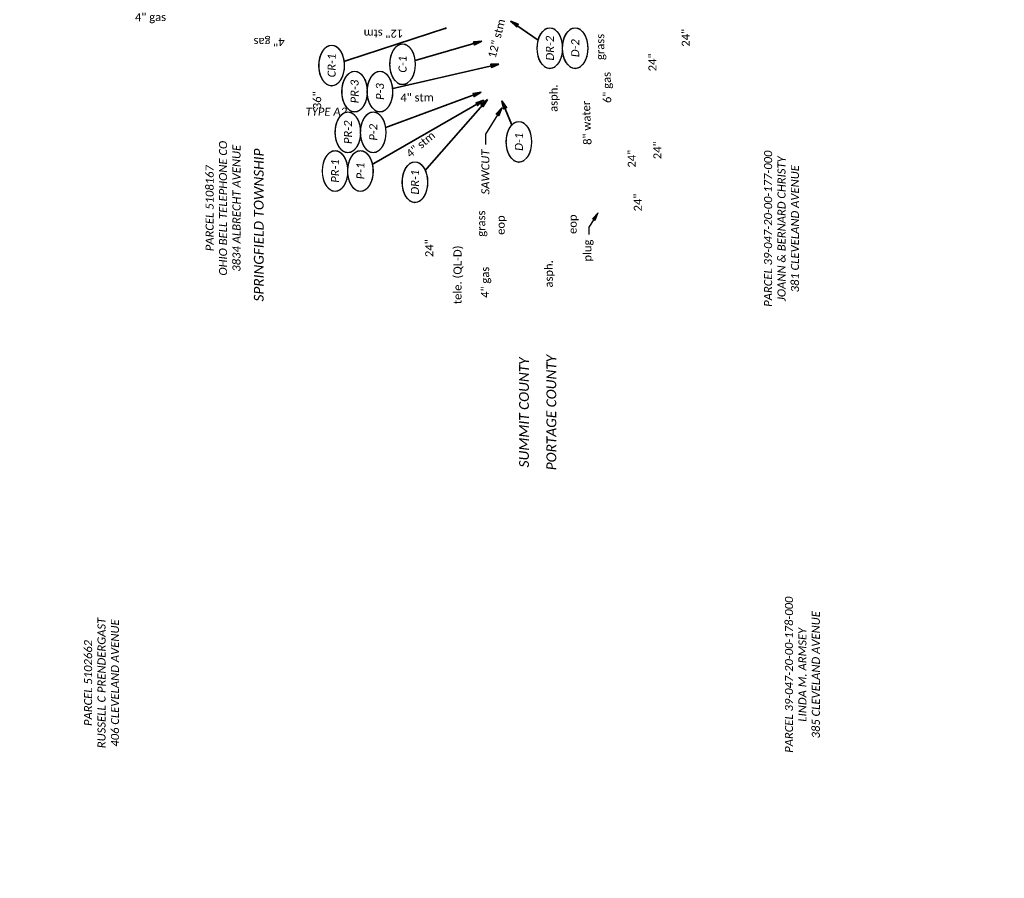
# Model space of a CAD drawing. Header units: feet. Extents: x 0 to 2274384, y 0 to 503175.
# Tile 4 of 9: x 2273616 to 2273958, y 502192 to 502490. Entities that reach past the tile are written whole.
import ezdxf
from ezdxf import colors
from ezdxf.entities.mleader import LeaderData, LeaderLine
from ezdxf.enums import TextEntityAlignment as Align
from ezdxf.math import Vec2, Vec3

# ---------------------------------------------------------------- set-up
doc = ezdxf.new("R2010")
doc.units = ezdxf.units.FT
doc.header["$LTSCALE"] = 20
doc.header["$MEASUREMENT"] = 0
doc.layers.get('0').update_dxf_attribs({"lineweight": 15, "true_color": 0xc2ced6})
for name, color, linetype, lineweight in [('DR_X_Text', 7, 'Continuous', 15), ('PV_X_Text', 7, 'Continuous', 15), ('TX_P_20', 7, 'Continuous', 35), ('TX_P_200', 7, 'Continuous', 35), ('TX_P_5', 7, 'Continuous', 35), ('TX_X_100', 7, 'Continuous', 15), ('TX_X_20', 7, 'Continuous', 15), ('UT_X_Water_Text', 7, 'Continuous', 15)]:
    doc.layers.add(name, color=color, linetype=linetype, lineweight=lineweight)
doc.styles.add('P_Slanted - Normal Fixed Spacing', font='calibrii.ttf', dxfattribs={"height": 0.14})
doc.styles.add('P_Slanted - Sub Title', font='calibrii.ttf', dxfattribs={"height": 0.17})
doc.styles.add('Slanted-Normal', font='font31.shx', dxfattribs={"height": 0.14})
doc.styles.add('X_Straight - Normal Fixed Spacing', font='calibril.ttf', dxfattribs={"height": 0.14})
doc.dimstyles.new('Dec-1  Slanted', dxfattribs={"dimtxt": 0.14, "dimasz": 0.14, "dimexe": 0.07, "dimexo": 0.07, "dimgap": 0.07, "dimtad": 1, "dimdec": 1, "dimzin": 3, "dimdsep": 46, "dimtxsty": 'Slanted-Normal', "dimblk": 'Dim1', "dimcen": 0, "dimclrd": 95, "dimclre": 95, "dimclrt": 7, "dimadec": 1, "dimazin": 3, "dimtfac": 1, "dimtdec": 1, "dimtix": 1, "dimtofl": 0, "dimtmove": 1, "dimatfit": 3, "dimldrblk": 'Dim1', "dimfxl": 1, "dimtolj": 1, "dimtzin": 0, "dimlwd": -1, "dimlwe": -1, "dimarcsym": 0})

# ---------------------------------------------------------------- blocks, each defined once
blk = doc.blocks.new('Dim1')
h = blk.add_hatch(color=4)
h.dxf.hatch_style = 1
h.paths.add_polyline_path([(0, 0), (-1, -0.2), (-1, 0.2)])
at = {"color": 4}
blk.add_lwpolyline([(0, 0), (-1, -0.2), (-1, 0.2), (0, 0)], dxfattribs=at)
blk = doc.blocks.new('*U1305')
at = {"linetype": 'ByBlock', "lineweight": -2}
blk.add_ellipse((0, 0), major_axis=(-0.35, 0), ratio=0.628571, dxfattribs=at)
for points, override in [([(-0.063, -0.143), (0, 0)], {"dimscale": 1, "dimgap": 0.07, "dimtad": 0, "dimldrblk": 'None'}), ([(0.024, -0.103), (0, 0)], {"dimscale": 1, "dimgap": 0.07, "dimtad": 0}), ([(0.647, -1.981), (0, 0)], {"dimldrblk": 'DotSmall'})]:
    blk.add_leader(points, dimstyle='Dec-1  Slanted', override=override)
blk.add_wipeout([(0.122, 0.195), (0.066, 0.206), (-0.005, 0.21), (-0.061, 0.207), (-0.117, 0.197), (-0.172, 0.181), (-0.227, 0.155), (-0.264, 0.131), (-0.296, 0.103), (-0.321, 0.069), (-0.333, 0.044), (-0.338, 0.022), (-0.34, 0), (-0.338, -0.022), (-0.332, -0.045), (-0.323, -0.066), (-0.298, -0.101), (-0.267, -0.13), (-0.233, -0.153), (-0.178, -0.179), (-0.122, -0.196), (-0.069, -0.206), (0, -0.21), (0.058, -0.206), (0.12, -0.196), (0.176, -0.179), (0.227, -0.156), (0.263, -0.132), (0.297, -0.101), (0.321, -0.068), (0.332, -0.043), (0.338, -0.022), (0.34, 0), (0.338, 0.022), (0.332, 0.044), (0.322, 0.066), (0.303, 0.094), (0.273, 0.124), (0.23, 0.154), (0.173, 0.18)])
at = {"style": 'P_Slanted - Normal Fixed Spacing'}
blk.add_attdef('D-000', text='', height=0.14, dxfattribs=at).set_placement((0, 0), align=Align.MIDDLE)
blk = doc.blocks.new('*U1320')
at = {"linetype": 'ByBlock', "lineweight": -2}
blk.add_ellipse((0, 0), major_axis=(-0.35, 0), ratio=0.628571, dxfattribs=at)
for points, override in [([(-0.063, -0.143), (0, 0)], {"dimscale": 1, "dimgap": 0.07, "dimtad": 0, "dimldrblk": 'None'}), ([(-0.003, -0.14), (0, 0)], {"dimldrblk": 'DotSmall'}), ([(1.436, -1.259), (0, 0)], {"dimscale": 1, "dimgap": 0.07, "dimtad": 0})]:
    blk.add_leader(points, dimstyle='Dec-1  Slanted', override=override)
blk.add_wipeout([(0.122, 0.195), (0.066, 0.206), (-0.005, 0.21), (-0.061, 0.207), (-0.117, 0.197), (-0.172, 0.181), (-0.227, 0.155), (-0.264, 0.131), (-0.296, 0.103), (-0.321, 0.069), (-0.333, 0.044), (-0.338, 0.022), (-0.34, 0), (-0.338, -0.022), (-0.332, -0.045), (-0.323, -0.066), (-0.298, -0.101), (-0.267, -0.13), (-0.233, -0.153), (-0.178, -0.179), (-0.122, -0.196), (-0.069, -0.206), (0, -0.21), (0.058, -0.206), (0.12, -0.196), (0.176, -0.179), (0.227, -0.156), (0.263, -0.132), (0.297, -0.101), (0.321, -0.068), (0.332, -0.043), (0.338, -0.022), (0.34, 0), (0.338, 0.022), (0.332, 0.044), (0.322, 0.066), (0.303, 0.094), (0.273, 0.124), (0.23, 0.154), (0.173, 0.18)])
at = {"style": 'P_Slanted - Normal Fixed Spacing'}
blk.add_attdef('D-000', text='', height=0.14, dxfattribs=at).set_placement((0, 0), align=Align.MIDDLE)
blk = doc.blocks.new('*U1316')
at = {"linetype": 'ByBlock', "lineweight": -2}
blk.add_ellipse((0, 0), major_axis=(-0.35, 0), ratio=0.628571, dxfattribs=at)
for points, override in [([(0.713, 0.294), (0, 0)], {"dimscale": 1, "dimgap": 0.07, "dimtad": 0}), ([(-0.063, -0.143), (0, 0)], {"dimscale": 1, "dimgap": 0.07, "dimtad": 0, "dimldrblk": 'None'}), ([(-0.003, -0.14), (0, 0)], {"dimldrblk": 'DotSmall'})]:
    blk.add_leader(points, dimstyle='Dec-1  Slanted', override=override)
blk.add_wipeout([(0.122, 0.195), (0.066, 0.206), (-0.005, 0.21), (-0.061, 0.207), (-0.117, 0.197), (-0.172, 0.181), (-0.227, 0.155), (-0.264, 0.131), (-0.296, 0.103), (-0.321, 0.069), (-0.333, 0.044), (-0.338, 0.022), (-0.34, 0), (-0.338, -0.022), (-0.332, -0.045), (-0.323, -0.066), (-0.298, -0.101), (-0.267, -0.13), (-0.233, -0.153), (-0.178, -0.179), (-0.122, -0.196), (-0.069, -0.206), (0, -0.21), (0.058, -0.206), (0.12, -0.196), (0.176, -0.179), (0.227, -0.156), (0.263, -0.132), (0.297, -0.101), (0.321, -0.068), (0.332, -0.043), (0.338, -0.022), (0.34, 0), (0.338, 0.022), (0.332, 0.044), (0.322, 0.066), (0.303, 0.094), (0.273, 0.124), (0.23, 0.154), (0.173, 0.18)])
at = {"style": 'P_Slanted - Normal Fixed Spacing'}
blk.add_attdef('D-000', text='', height=0.14, dxfattribs=at).set_placement((0, 0), align=Align.MIDDLE)
blk = doc.blocks.new('*U1315')
at = {"linetype": 'ByBlock', "lineweight": -2}
blk.add_ellipse((0, 0), major_axis=(-0.35, 0), ratio=0.628571, dxfattribs=at)
for points, override in [([(-0.063, -0.143), (0, 0)], {"dimscale": 1, "dimgap": 0.07, "dimtad": 0, "dimldrblk": 'None'}), ([(-0.003, -0.14), (0, 0)], {"dimldrblk": 'DotSmall'}), ([(0.096, -0.129), (0, 0)], {"dimscale": 1, "dimgap": 0.07, "dimtad": 0})]:
    blk.add_leader(points, dimstyle='Dec-1  Slanted', override=override)
blk.add_wipeout([(0.122, 0.195), (0.066, 0.206), (-0.005, 0.21), (-0.061, 0.207), (-0.117, 0.197), (-0.172, 0.181), (-0.227, 0.155), (-0.264, 0.131), (-0.296, 0.103), (-0.321, 0.069), (-0.333, 0.044), (-0.338, 0.022), (-0.34, 0), (-0.338, -0.022), (-0.332, -0.045), (-0.323, -0.066), (-0.298, -0.101), (-0.267, -0.13), (-0.233, -0.153), (-0.178, -0.179), (-0.122, -0.196), (-0.069, -0.206), (0, -0.21), (0.058, -0.206), (0.12, -0.196), (0.176, -0.179), (0.227, -0.156), (0.263, -0.132), (0.297, -0.101), (0.321, -0.068), (0.332, -0.043), (0.338, -0.022), (0.34, 0), (0.338, 0.022), (0.332, 0.044), (0.322, 0.066), (0.303, 0.094), (0.273, 0.124), (0.23, 0.154), (0.173, 0.18)])
at = {"style": 'P_Slanted - Normal Fixed Spacing'}
blk.add_attdef('D-000', text='', height=0.14, dxfattribs=at).set_placement((0, 0), align=Align.MIDDLE)
blk = doc.blocks.new('*U1317')
at = {"linetype": 'ByBlock', "lineweight": -2}
blk.add_ellipse((0, 0), major_axis=(-0.35, 0), ratio=0.628571, dxfattribs=at)
for points, override in [([(-0.063, -0.143), (0, 0)], {"dimscale": 1, "dimgap": 0.07, "dimtad": 0, "dimldrblk": 'None'}), ([(-0.003, -0.14), (0, 0)], {"dimldrblk": 'DotSmall'}), ([(0.479, -2.067), (0, 0)], {"dimscale": 1, "dimgap": 0.07, "dimtad": 0})]:
    blk.add_leader(points, dimstyle='Dec-1  Slanted', override=override)
blk.add_wipeout([(0.122, 0.195), (0.066, 0.206), (-0.005, 0.21), (-0.061, 0.207), (-0.117, 0.197), (-0.172, 0.181), (-0.227, 0.155), (-0.264, 0.131), (-0.296, 0.103), (-0.321, 0.069), (-0.333, 0.044), (-0.338, 0.022), (-0.34, 0), (-0.338, -0.022), (-0.332, -0.045), (-0.323, -0.066), (-0.298, -0.101), (-0.267, -0.13), (-0.233, -0.153), (-0.178, -0.179), (-0.122, -0.196), (-0.069, -0.206), (0, -0.21), (0.058, -0.206), (0.12, -0.196), (0.176, -0.179), (0.227, -0.156), (0.263, -0.132), (0.297, -0.101), (0.321, -0.068), (0.332, -0.043), (0.338, -0.022), (0.34, 0), (0.338, 0.022), (0.332, 0.044), (0.322, 0.066), (0.303, 0.094), (0.273, 0.124), (0.23, 0.154), (0.173, 0.18)])
at = {"style": 'P_Slanted - Normal Fixed Spacing'}
blk.add_attdef('D-000', text='', height=0.14, dxfattribs=at).set_placement((0, 0), align=Align.MIDDLE)
blk = doc.blocks.new('*U1319')
at = {"linetype": 'ByBlock', "lineweight": -2}
blk.add_ellipse((0, 0), major_axis=(-0.35, 0), ratio=0.628571, dxfattribs=at)
for points, override in [([(-0.063, -0.143), (0, 0)], {"dimscale": 1, "dimgap": 0.07, "dimtad": 0, "dimldrblk": 'None'}), ([(-0.003, -0.14), (0, 0)], {"dimldrblk": 'DotSmall'}), ([(1.229, -2.146), (0, 0)], {"dimscale": 1, "dimgap": 0.07, "dimtad": 0})]:
    blk.add_leader(points, dimstyle='Dec-1  Slanted', override=override)
blk.add_wipeout([(0.122, 0.195), (0.066, 0.206), (-0.005, 0.21), (-0.061, 0.207), (-0.117, 0.197), (-0.172, 0.181), (-0.227, 0.155), (-0.264, 0.131), (-0.296, 0.103), (-0.321, 0.069), (-0.333, 0.044), (-0.338, 0.022), (-0.34, 0), (-0.338, -0.022), (-0.332, -0.045), (-0.323, -0.066), (-0.298, -0.101), (-0.267, -0.13), (-0.233, -0.153), (-0.178, -0.179), (-0.122, -0.196), (-0.069, -0.206), (0, -0.21), (0.058, -0.206), (0.12, -0.196), (0.176, -0.179), (0.227, -0.156), (0.263, -0.132), (0.297, -0.101), (0.321, -0.068), (0.332, -0.043), (0.338, -0.022), (0.34, 0), (0.338, 0.022), (0.332, 0.044), (0.322, 0.066), (0.303, 0.094), (0.273, 0.124), (0.23, 0.154), (0.173, 0.18)])
at = {"style": 'P_Slanted - Normal Fixed Spacing'}
blk.add_attdef('D-000', text='', height=0.14, dxfattribs=at).set_placement((0, 0), align=Align.MIDDLE)
blk = doc.blocks.new('*U1318')
at = {"linetype": 'ByBlock', "lineweight": -2}
blk.add_ellipse((0, 0), major_axis=(-0.35, 0), ratio=0.628571, dxfattribs=at)
for points, override in [([(-0.063, -0.143), (0, 0)], {"dimscale": 1, "dimgap": 0.07, "dimtad": 0, "dimldrblk": 'None'}), ([(-0.003, -0.14), (0, 0)], {"dimldrblk": 'DotSmall'}), ([(0.697, -1.875), (0, 0)], {"dimscale": 1, "dimgap": 0.07, "dimtad": 0})]:
    blk.add_leader(points, dimstyle='Dec-1  Slanted', override=override)
blk.add_wipeout([(0.122, 0.195), (0.066, 0.206), (-0.005, 0.21), (-0.061, 0.207), (-0.117, 0.197), (-0.172, 0.181), (-0.227, 0.155), (-0.264, 0.131), (-0.296, 0.103), (-0.321, 0.069), (-0.333, 0.044), (-0.338, 0.022), (-0.34, 0), (-0.338, -0.022), (-0.332, -0.045), (-0.323, -0.066), (-0.298, -0.101), (-0.267, -0.13), (-0.233, -0.153), (-0.178, -0.179), (-0.122, -0.196), (-0.069, -0.206), (0, -0.21), (0.058, -0.206), (0.12, -0.196), (0.176, -0.179), (0.227, -0.156), (0.263, -0.132), (0.297, -0.101), (0.321, -0.068), (0.332, -0.043), (0.338, -0.022), (0.34, 0), (0.338, 0.022), (0.332, 0.044), (0.322, 0.066), (0.303, 0.094), (0.273, 0.124), (0.23, 0.154), (0.173, 0.18)])
at = {"style": 'P_Slanted - Normal Fixed Spacing'}
blk.add_attdef('D-000', text='', height=0.14, dxfattribs=at).set_placement((0, 0), align=Align.MIDDLE)
blk = doc.blocks.new('*U1321')
at = {"linetype": 'ByBlock', "lineweight": -2}
blk.add_ellipse((0, 0), major_axis=(-0.35, 0), ratio=0.628571, dxfattribs=at)
for points, override in [([(0.472, 0.681), (0, 0)], {"dimscale": 1, "dimgap": 0.07, "dimtad": 0}), ([(-0.063, -0.143), (0, 0)], {"dimscale": 1, "dimgap": 0.07, "dimtad": 0, "dimldrblk": 'None'}), ([(-0.003, -0.14), (0, 0)], {"dimldrblk": 'DotSmall'})]:
    blk.add_leader(points, dimstyle='Dec-1  Slanted', override=override)
blk.add_wipeout([(0.122, 0.195), (0.066, 0.206), (-0.005, 0.21), (-0.061, 0.207), (-0.117, 0.197), (-0.172, 0.181), (-0.227, 0.155), (-0.264, 0.131), (-0.296, 0.103), (-0.321, 0.069), (-0.333, 0.044), (-0.338, 0.022), (-0.34, 0), (-0.338, -0.022), (-0.332, -0.045), (-0.323, -0.066), (-0.298, -0.101), (-0.267, -0.13), (-0.233, -0.153), (-0.178, -0.179), (-0.122, -0.196), (-0.069, -0.206), (0, -0.21), (0.058, -0.206), (0.12, -0.196), (0.176, -0.179), (0.227, -0.156), (0.263, -0.132), (0.297, -0.101), (0.321, -0.068), (0.332, -0.043), (0.338, -0.022), (0.34, 0), (0.338, 0.022), (0.332, 0.044), (0.322, 0.066), (0.303, 0.094), (0.273, 0.124), (0.23, 0.154), (0.173, 0.18)])
at = {"style": 'P_Slanted - Normal Fixed Spacing'}
blk.add_attdef('D-000', text='', height=0.14, dxfattribs=at).set_placement((0, 0), align=Align.MIDDLE)
blk = doc.blocks.new('*U1325')
at = {"linetype": 'ByBlock', "lineweight": -2}
blk.add_ellipse((0, 0), major_axis=(-0.35, 0), ratio=0.628571, dxfattribs=at)
for points, override in [([(-0.106, 0.115), (0, 0)], {"dimldrblk": 'DotSmall'}), ([(-0.063, -0.143), (0, 0)], {"dimscale": 1, "dimgap": 0.07, "dimtad": 0, "dimldrblk": 'None'}), ([(0.401, -1.377), (0, 0)], {"dimscale": 1, "dimgap": 0.07, "dimtad": 0})]:
    blk.add_leader(points, dimstyle='Dec-1  Slanted', override=override)
blk.add_wipeout([(0.122, 0.195), (0.066, 0.206), (-0.005, 0.21), (-0.061, 0.207), (-0.117, 0.197), (-0.172, 0.181), (-0.227, 0.155), (-0.264, 0.131), (-0.296, 0.103), (-0.321, 0.069), (-0.333, 0.044), (-0.338, 0.022), (-0.34, 0), (-0.338, -0.022), (-0.332, -0.045), (-0.323, -0.066), (-0.298, -0.101), (-0.267, -0.13), (-0.233, -0.153), (-0.178, -0.179), (-0.122, -0.196), (-0.069, -0.206), (0, -0.21), (0.058, -0.206), (0.12, -0.196), (0.176, -0.179), (0.227, -0.156), (0.263, -0.132), (0.297, -0.101), (0.321, -0.068), (0.332, -0.043), (0.338, -0.022), (0.34, 0), (0.338, 0.022), (0.332, 0.044), (0.322, 0.066), (0.303, 0.094), (0.273, 0.124), (0.23, 0.154), (0.173, 0.18)])
at = {"style": 'P_Slanted - Normal Fixed Spacing'}
blk.add_attdef('D-000', text='', height=0.14, dxfattribs=at).set_placement((0, 0), align=Align.MIDDLE)
blk = doc.blocks.new('*U1335')
at = {"linetype": 'ByBlock', "lineweight": -2}
blk.add_ellipse((0, 0), major_axis=(-0.35, 0), ratio=0.628571, dxfattribs=at)
for points, override in [([(-0.063, -0.143), (0, 0)], {"dimscale": 1, "dimgap": 0.07, "dimtad": 0, "dimldrblk": 'None'}), ([(-0.003, -0.14), (0, 0)], {"dimldrblk": 'DotSmall'}), ([(0.091, 0.122), (0, 0)], {"dimscale": 1, "dimgap": 0.07, "dimtad": 0})]:
    blk.add_leader(points, dimstyle='Dec-1  Slanted', override=override)
blk.add_wipeout([(0.122, 0.195), (0.066, 0.206), (-0.005, 0.21), (-0.061, 0.207), (-0.117, 0.197), (-0.172, 0.181), (-0.227, 0.155), (-0.264, 0.131), (-0.296, 0.103), (-0.321, 0.069), (-0.333, 0.044), (-0.338, 0.022), (-0.34, 0), (-0.338, -0.022), (-0.332, -0.045), (-0.323, -0.066), (-0.298, -0.101), (-0.267, -0.13), (-0.233, -0.153), (-0.178, -0.179), (-0.122, -0.196), (-0.069, -0.206), (0, -0.21), (0.058, -0.206), (0.12, -0.196), (0.176, -0.179), (0.227, -0.156), (0.263, -0.132), (0.297, -0.101), (0.321, -0.068), (0.332, -0.043), (0.338, -0.022), (0.34, 0), (0.338, 0.022), (0.332, 0.044), (0.322, 0.066), (0.303, 0.094), (0.273, 0.124), (0.23, 0.154), (0.173, 0.18)])
at = {"style": 'P_Slanted - Normal Fixed Spacing'}
blk.add_attdef('D-000', text='', height=0.14, dxfattribs=at).set_placement((0, 0), align=Align.MIDDLE)

msp = doc.modelspace()

# ---------------------------------------------------------------- texts
at = {"layer": 'DR_X_Text', "char_height": 2.8, "attachment_point": 1, "style": 'X_Straight - Normal Fixed Spacing'}
for s, width, heights, insert, rotation in [('12" stm', 19.1145, [9.45], (2273778.3, 502477.31), 75.7924), ('\\pxqc;12" stm', 18.6336, [8.06], (2273751.39, 502483.93), 180), ('\\pxqc;4" stm', 18.8838, [7.85], (2273744.27, 502464.5), 0.458), ('\\pxqc;4" stm', 18.8838, [7.85], (2273746.81, 502441.9), 39.8949)]:
    msp.add_mtext_dynamic_manual_height_columns(s, width=width, gutter_width=14, heights=heights, dxfattribs=dict(at, insert=insert, rotation=rotation))
at = {"layer": 'PV_X_Text', "char_height": 2.8, "attachment_point": 1, "style": 'X_Straight - Normal Fixed Spacing'}
for s, width, heights, insert, rotation in [('\\pxqc;4" gas', 61.0982, [9.34], (2273630.56, 502492.15), 0.6211), ('\\pxqc;4" gas', 51.7902, [10.36], (2273728.26, 502481.03), 180), ('\\pxqc;6" gas', 61.0982, [9.34], (2273818.86, 502436.06), 91.069), ('asph.', 9.3683, [2], (2273799.73, 502458.19), 89.851), ('asph.', 9.3683, [2], (2273798.08, 502397.18), 89.851), ('\\pxqc;4" gas', 51.9458, [8.86], (2273775.89, 502373.03), 89.851)]:
    msp.add_mtext_dynamic_manual_height_columns(s, width=width, gutter_width=14, heights=heights, dxfattribs=dict(at, insert=insert, rotation=rotation))
at = {"layer": 'TX_P_20', "insert": (2273722.2, 502459.64), "char_height": 2.8, "width": 14.6074, "attachment_point": 2, "line_spacing_factor": 1.14, "style": 'P_Slanted - Normal Fixed Spacing'}
msp.add_mtext('TYPE A2', dxfattribs=at)
at = {"layer": 'TX_P_20', "char_height": 3.4, "width": 58.0382, "attachment_point": 1, "rotation": 90, "line_spacing_factor": 1.14, "style": 'P_Slanted - Sub Title'}
for s, insert in [('SPRINGFIELD TOWNSHIP', (2273697.04, 502392.32)), ('SUMMIT COUNTY', (2273789.18, 502334.72)), ('PORTAGE COUNTY', (2273798.68, 502333.72))]:
    msp.add_mtext(s, dxfattribs=dict(at, insert=insert))
at = {"layer": 'TX_P_200', "char_height": 2.8, "attachment_point": 5, "rotation": 90, "style": 'P_Slanted - Normal Fixed Spacing'}
for s, insert in [('PARCEL 5108167\\POHIO BELL TELEPHONE CO\\P3834 ALBRECHT AVENUE', (2273686.34, 502424.71)), ('PARCEL 39-047-20-00-177-000\\PJOANN & BERNARD CHRISTY\\P381 CLEVELAND AVENUE', (2273880.37, 502417.59)), ('PARCEL 39-047-20-00-178-000\\PLINDA M. ARMSEY\\P385 CLEVELAND AVENUE', (2273887.63, 502262.72)), ('PARCEL 5102662\\PRUSSELL C PRENDERGAST\\P406 CLEVELAND AVENUE', (2273644.12, 502259.85))]:
    msp.add_mtext(s, dxfattribs=dict(at, insert=insert))
at = {"layer": 'TX_X_100', "char_height": 2.8, "width": 12.1615, "attachment_point": 1, "rotation": 90, "style": 'X_Straight - Normal Fixed Spacing'}
for s, insert in [('24"', (2273845.67, 502480.81)), ('24"', (2273834.11, 502472.25)), ('36"', (2273717.61, 502459.12)), ('24"', (2273835.83, 502441.74)), ('24"', (2273826.92, 502438.83)), ('24"', (2273829.02, 502423.61)), ('24"', (2273756.57, 502407.75))]:
    msp.add_mtext(s, dxfattribs=dict(at, insert=insert))
at = {"layer": 'TX_X_20', "char_height": 2.8, "attachment_point": 1, "rotation": 90, "style": 'X_Straight - Normal Fixed Spacing'}
for s, insert, width in [('grass', (2273815.96, 502476.18), 6.3548), ('grass', (2273774.61, 502414.82), 6.3548), ('eop', (2273781.38, 502415.47), 6.3548), ('eop', (2273806.39, 502415.78), 6.3548), ('tele. (QL-D)', (2273766.39, 502391.42), 23.5854)]:
    msp.add_mtext(s, dxfattribs=dict(at, insert=insert, width=width))

# ---------------------------------------------------------------- leaders
at = {"layer": 'UT_X_Water_Text'}
ml = msp.add_multileader_mtext('Standard', dxfattribs=at)
ml.set_content('12" water', color=256, style='X_Straight - Normal Fixed Spacing')
ml.set_leader_properties()
ml.set_arrow_properties(name='Dim1')
ml.build(insert=Vec2(0, 0))
ml.multileader.update_dxf_attribs({"text_left_attachment_type": 2, "text_right_attachment_type": 2, "dogleg_length": 0.18, "arrow_head_size": 2.8, "scale": 20})
ctx = ml.context
ctx.base_point, ctx.scale, ctx.char_height, ctx.arrow_head_size, ctx.landing_gap_size, ctx.plane_origin, ctx.plane_x_axis, ctx.plane_y_axis = Vec3(2273800.96, 502880.4, 2311.3), 20, 2.8, 2.8, 1.8, Vec3(2273750.52, 502793.83, 2311.3), Vec3(-0.001174, 0.999999), Vec3(-0.999999, -0.001174)
ctx.left_attachment, ctx.right_attachment, ctx.text_align_type = 2, 2, 1
notes = []
notes.append((ctx, [(0, (0, 0, 0), (0, 0), (1, 0), 1, [])]))
ctx.mtext.insert, ctx.mtext.text_direction, ctx.mtext.rotation, ctx.mtext.width, ctx.mtext.alignment, ctx.mtext.flow_direction = Vec3(2273799.52, 502890.68, 2311.3), Vec3(-0.001174, 0.999999), 1.57197, 28.4125, 2, 5
ml = msp.add_multileader_mtext('Standard', dxfattribs=at)
ml.set_content('12" water', color=256, style='X_Straight - Normal Fixed Spacing')
ml.set_leader_properties()
ml.set_arrow_properties(name='Dim1')
ml.build(insert=Vec2(0, 0))
ml.multileader.update_dxf_attribs({"text_left_attachment_type": 2, "text_right_attachment_type": 2, "dogleg_length": 0.18, "arrow_head_size": 2.8, "scale": 20})
ctx = ml.context
ctx.base_point, ctx.scale, ctx.char_height, ctx.arrow_head_size, ctx.landing_gap_size, ctx.plane_origin, ctx.plane_x_axis, ctx.plane_y_axis = Vec3(2273802.95, 502722.08, 2311.3), 20, 2.8, 2.8, 1.8, Vec3(2273753.45, 502674.85, 2311.3), Vec3(-0.025589, 0.999673), Vec3(-0.999673, -0.025589)
ctx.left_attachment, ctx.right_attachment, ctx.text_align_type = 2, 2, 1
notes.append((ctx, [(0, (0, 0, 0), (0, 0), (1, 0), 1, [])]))
ctx.mtext.insert, ctx.mtext.text_direction, ctx.mtext.rotation, ctx.mtext.width, ctx.mtext.alignment, ctx.mtext.flow_direction = Vec3(2273801.25, 502732.32, 2311.3), Vec3(-0.025589, 0.999673), 1.596388, 28.4125, 2, 5
ml = msp.add_multileader_mtext('Standard', dxfattribs=at)
ml.set_content('8" water', color=256, style='X_Straight - Normal Fixed Spacing')
ml.set_leader_properties()
ml.set_arrow_properties(name='Dim1')
ml.build(insert=Vec2(0, 0))
ml.multileader.update_dxf_attribs({"text_left_attachment_type": 2, "text_right_attachment_type": 2, "dogleg_length": 0.18, "arrow_head_size": 2.8, "scale": 20})
ctx = ml.context
ctx.base_point, ctx.scale, ctx.char_height, ctx.arrow_head_size, ctx.landing_gap_size, ctx.plane_origin, ctx.plane_x_axis, ctx.plane_y_axis = Vec3(2273813.05, 502445.11, 2311.3), 20, 2.8, 2.8, 1.8, Vec3(2273764.03, 502403.16, 2311.3), Vec3(-0.037035, 0.999314), Vec3(-0.999314, -0.037035)
ctx.left_attachment, ctx.right_attachment, ctx.text_align_type = 2, 2, 1
notes.append((ctx, [(0, (0, 0, 0), (0, 0), (1, 0), 1, [])]))
ctx.mtext.insert, ctx.mtext.text_direction, ctx.mtext.rotation, ctx.mtext.width, ctx.mtext.alignment, ctx.mtext.flow_direction = Vec3(2273811.28, 502454.32, 2311.3), Vec3(-0.037035, 0.999314), 1.60784, 28.4125, 2, 5
ml = msp.add_multileader_mtext('Standard', dxfattribs=at)
ml.set_content('8" water', color=256, style='X_Straight - Normal Fixed Spacing')
ml.set_leader_properties()
ml.set_arrow_properties(name='Dim1')
ml.build(insert=Vec2(0, 0))
ml.multileader.update_dxf_attribs({"text_left_attachment_type": 2, "text_right_attachment_type": 2, "dogleg_length": 0.18, "arrow_head_size": 2.8, "scale": 20})
ctx = ml.context
ctx.base_point, ctx.scale, ctx.char_height, ctx.arrow_head_size, ctx.landing_gap_size, ctx.plane_origin, ctx.plane_x_axis, ctx.plane_y_axis = Vec3(2274035.72, 502722.03, 2311.3), 20, 2.8, 2.8, 1.8, Vec3(2273972.62, 502772.83, 2311.3), Vec3(0.999991, -0.004269), Vec3(0.004269, 0.999991)
ctx.left_attachment, ctx.right_attachment, ctx.text_align_type = 2, 2, 1
notes.append((ctx, [(0, (0, 0, 0), (0, 0), (1, 0), 1, [])]))
ctx.mtext.insert, ctx.mtext.text_direction, ctx.mtext.rotation, ctx.mtext.width, ctx.mtext.alignment, ctx.mtext.flow_direction = Vec3(2274045, 502723.42, 2311.3), Vec3(0.999991, -0.004269), 6.278916, 28.4125, 2, 5
ml = msp.add_multileader_mtext('Standard', dxfattribs=at)
ml.set_content('8" water', color=256, style='X_Straight - Normal Fixed Spacing')
ml.set_leader_properties()
ml.set_arrow_properties(name='Dim1')
ml.build(insert=Vec2(0, 0))
ml.multileader.update_dxf_attribs({"text_left_attachment_type": 2, "text_right_attachment_type": 2, "dogleg_length": 0.18, "arrow_head_size": 2.8, "scale": 20})
ctx = ml.context
ctx.base_point, ctx.scale, ctx.char_height, ctx.arrow_head_size, ctx.landing_gap_size, ctx.plane_origin, ctx.plane_x_axis, ctx.plane_y_axis = Vec3(2273879.73, 502715.65, 2311.3), 20, 2.8, 2.8, 1.8, Vec3(2273777.03, 502771.04, 2311.3), Vec3(-1, 0), Vec3(0, -1)
ctx.left_attachment, ctx.right_attachment, ctx.text_align_type = 2, 2, 1
notes.append((ctx, [(0, (0, 0, 0), (0, 0), (1, 0), 1, [])]))
ctx.mtext.insert, ctx.mtext.text_direction, ctx.mtext.rotation, ctx.mtext.width, ctx.mtext.alignment, ctx.mtext.flow_direction = Vec3(2273870.46, 502714.22, 2311.3), Vec3(-1, 0), 3.141593, 28.4125, 2, 5
ml = msp.add_multileader_mtext('Standard', dxfattribs=at)
ml.set_content('6" water', color=256, style='X_Straight - Normal Fixed Spacing')
ml.set_leader_properties()
ml.set_arrow_properties(name='Dim1')
ml.build(insert=Vec2(0, 0))
ml.multileader.update_dxf_attribs({"text_left_attachment_type": 2, "text_right_attachment_type": 2, "dogleg_length": 0.18, "arrow_head_size": 2.8, "scale": 20})
ctx = ml.context
ctx.base_point, ctx.scale, ctx.char_height, ctx.arrow_head_size, ctx.landing_gap_size, ctx.plane_origin = Vec3(2273653.65, 502525.79, 2311.3), 20, 2.8, 2.8, 1.8, Vec3(2273636.76, 502576.33, 2311.3)
ctx.left_attachment, ctx.right_attachment, ctx.text_align_type = 2, 2, 1
notes.append((ctx, [(0, (0, 0, 0), (0, 0), (1, 0), 1, [])]))
ctx.mtext.insert, ctx.mtext.width, ctx.mtext.alignment, ctx.mtext.flow_direction = Vec3(2273662.89, 502527.22, 2311.3), 28.4125, 2, 5
ml = msp.add_multileader_mtext('Standard', dxfattribs=at)
ml.set_content('12" water', color=256, style='X_Straight - Normal Fixed Spacing')
ml.set_leader_properties()
ml.set_arrow_properties(name='Dim1')
ml.build(insert=Vec2(0, 0))
ml.multileader.update_dxf_attribs({"text_left_attachment_type": 2, "text_right_attachment_type": 2, "dogleg_length": 0.18, "arrow_head_size": 2.8, "scale": 20})
ctx = ml.context
ctx.base_point, ctx.scale, ctx.char_height, ctx.arrow_head_size, ctx.landing_gap_size, ctx.plane_origin, ctx.plane_x_axis, ctx.plane_y_axis = Vec3(2273809.92, 502518.52, 2311.3), 20, 2.8, 2.8, 1.8, Vec3(2273829.34, 502468.77, 2311.3), Vec3(-1, 0), Vec3(0, -1)
ctx.left_attachment, ctx.right_attachment, ctx.text_align_type = 2, 2, 1
notes.append((ctx, [(0, (0, 0, 0), (0, 0), (1, 0), 1, [])]))
ctx.mtext.insert, ctx.mtext.text_direction, ctx.mtext.rotation, ctx.mtext.width, ctx.mtext.defined_height, ctx.mtext.alignment, ctx.mtext.flow_direction = Vec3(2273799.64, 502517.09, 2311.3), Vec3(-1, 0), 3.141593, 47.5736, 1.28, 2, 5
ml = msp.add_multileader_mtext('Standard', dxfattribs=at)
ml.set_content('plug', color=256, style='X_Straight - Normal Fixed Spacing')
ml.set_leader_properties()
ml.set_arrow_properties(name='Dim1')
ml.build(insert=Vec2(0, 0))
ml.multileader.update_dxf_attribs({"text_left_attachment_type": 2, "text_right_attachment_type": 2, "dogleg_length": 0.18, "arrow_head_size": 2.8, "scale": 20})
ctx = ml.context
ctx.base_point, ctx.scale, ctx.char_height, ctx.arrow_head_size, ctx.landing_gap_size, ctx.plane_origin, ctx.plane_x_axis, ctx.plane_y_axis = Vec3(2273813.41, 502404.92, 2311.3), 20, 2.8, 2.8, 1.8, Vec3(2273826.55, 502463.43, 2311.3), Vec3(0, 1), Vec3(-1, 0)
ctx.left_attachment, ctx.right_attachment, ctx.text_align_type = 2, 2, 2
notes.append((ctx, [(0, (1, 1, 0), (2273813.41, 502418.11, 2311.3), (0, -1), 2.48, [(0, [(2273816.71, 502423.11, 2311.3)], 0, [])])]))
ctx.mtext.insert, ctx.mtext.text_direction, ctx.mtext.rotation, ctx.mtext.width, ctx.mtext.alignment, ctx.mtext.flow_direction = Vec3(2273811.51, 502413.83, 2311.3), Vec3(0, 1), 1.570796, 7.5693, 3, 5
for ctx, leaders in notes:
    for number, flags, end, landing, length, lines in leaders:
        leader = LeaderData()
        leader.index, (leader.has_last_leader_line, leader.has_dogleg_vector, leader.attachment_direction) = number, flags
        leader.last_leader_point, leader.dogleg_vector, leader.dogleg_length = Vec3(end), Vec3(landing), length
        for number, points, colour, breaks in lines:
            line = LeaderLine()
            line.index, line.vertices, line.color, line.breaks = number, Vec3.list(points), colors.encode_raw_color(colour), breaks
            leader.lines.append(line)
        ctx.leaders.append(leader)

# ---------------------------------------------------------------- next in the draw order: block references
at = {"layer": 'TX_P_20', "xscale": 20, "yscale": 20, "zscale": 20, "rotation": 90}
for name, p, values in [('*U1321', (2273799.86, 502480.28), {'D-000': 'DR-2'}), ('*U1315', (2273732.03, 502465.21), {'D-000': 'PR-3'}), ('*U1320', (2273752.99, 502433.75), {'D-000': 'DR-1'}), ('*U1315', (2273725.25, 502437.63), {'D-000': 'PR-1'})]:
    msp.add_blockref(name, p, dxfattribs=at).add_auto_attribs(values)

# ---------------------------------------------------------------- next in the draw order: block references
msp.add_blockref('*U1335', (2273808.66, 502480.28), dxfattribs=at).add_auto_attribs({'D-000': 'D-2'})

# ---------------------------------------------------------------- next in the draw order: leaders
at = {"layer": 'TX_P_5'}
ml = msp.add_multileader_mtext('Standard', dxfattribs=at)
ml.set_content('SAWCUT', color=7, style='P_Slanted - Normal Fixed Spacing')
ml.set_leader_properties(color=95)
ml.set_arrow_properties(name='Dim1')
ml.build(insert=Vec2(0, 0))
ml.multileader.update_dxf_attribs({"text_right_attachment_type": 3, "dogleg_length": 0.18, "arrow_head_size": 2.8, "scale": 20})
ctx = ml.context
ctx.base_point, ctx.scale, ctx.char_height, ctx.arrow_head_size, ctx.landing_gap_size, ctx.plane_origin, ctx.plane_x_axis, ctx.plane_y_axis = Vec3(2273777.49, 502427.22, 1155.62), 20, 2.8, 2.8, 1.8, Vec3(2273782.2, 502463.13, 1155.62), Vec3(0, 1), Vec3(-1, 0)
ctx.right_attachment, ctx.text_align_type = 3, 2
notes = []
notes.append((ctx, [(0, (1, 1, 0), (2273777.51, 502450.47, 1155.62), (0, -1), 3.6, [(0, [(2273783.19, 502459.53, 1155.62)], 0, [])])]))
ctx.mtext.insert, ctx.mtext.text_direction, ctx.mtext.rotation, ctx.mtext.alignment, ctx.mtext.flow_direction = Vec3(2273776.06, 502445.07, 1155.62), Vec3(0, 1), 1.570796, 3, 5
for ctx, leaders in notes:
    for number, flags, end, landing, length, lines in leaders:
        leader = LeaderData()
        leader.index, (leader.has_last_leader_line, leader.has_dogleg_vector, leader.attachment_direction) = number, flags
        leader.last_leader_point, leader.dogleg_vector, leader.dogleg_length = Vec3(end), Vec3(landing), length
        for number, points, colour, breaks in lines:
            line = LeaderLine()
            line.index, line.vertices, line.color, line.breaks = number, Vec3.list(points), colors.encode_raw_color(colour), breaks
            leader.lines.append(line)
        ctx.leaders.append(leader)

# ---------------------------------------------------------------- next in the draw order: block references
at = {"layer": 'TX_P_20', "xscale": 20, "yscale": 20, "zscale": 20, "rotation": 90}
msp.add_blockref('*U1316', (2273789.11, 502447.76), dxfattribs=at).add_auto_attribs({'D-000': 'D-1'})

# ---------------------------------------------------------------- next in the draw order: block references
msp.add_blockref('*U1317', (2273740.83, 502465.21), dxfattribs=at).add_auto_attribs({'D-000': 'P-3'})

# ---------------------------------------------------------------- next in the draw order: block references
for name, p, values in [('*U1325', (2273748.69, 502474.7), {'D-000': 'C-1'}), ('*U1319', (2273734.05, 502437.63), {'D-000': 'P-1'})]:
    msp.add_blockref(name, p, dxfattribs=at).add_auto_attribs(values)

# ---------------------------------------------------------------- next in the draw order: block references
for name, p, values in [('*U1305', (2273724.05, 502474.26), {'D-000': 'CR-1'}), ('*U1315', (2273729.7, 502451.07), {'D-000': 'PR-2'})]:
    msp.add_blockref(name, p, dxfattribs=at).add_auto_attribs(values)

# ---------------------------------------------------------------- next in the draw order: block references
msp.add_blockref('*U1318', (2273738.5, 502451.07), dxfattribs=at).add_auto_attribs({'D-000': 'P-2'})

doc.saveas('drawing.dxf')
